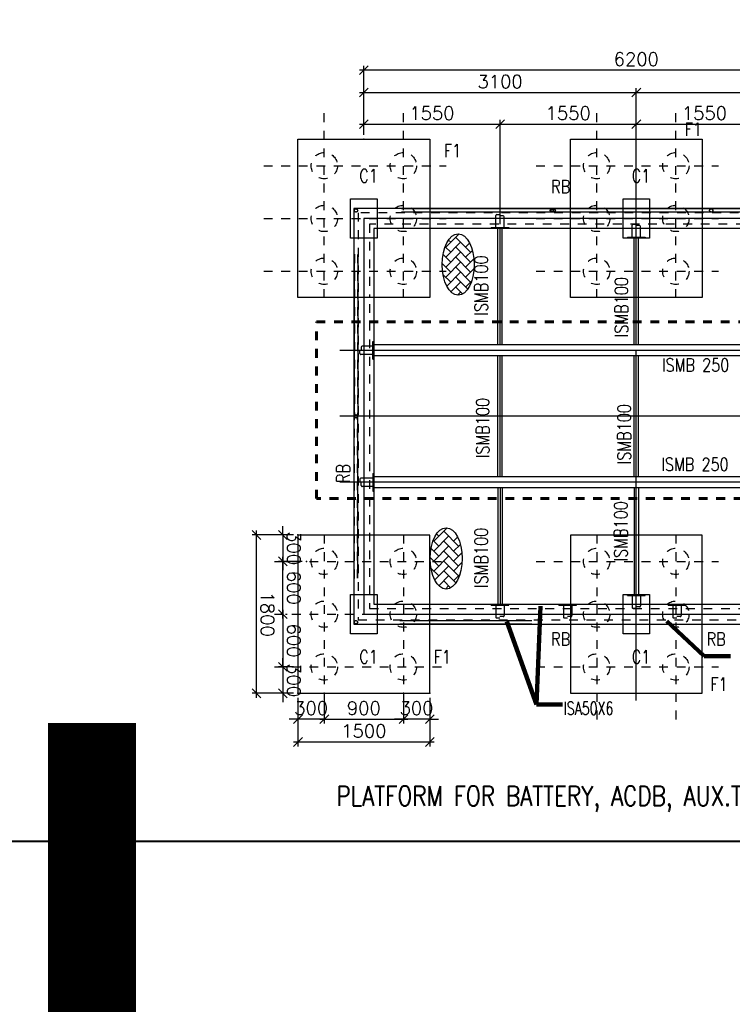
# Model space of a CAD drawing. Header units: inches. Extents: x 727810 to 1461440, y 2714588 to 5435005.
# Tile 8 of 233: x 728326 to 728334, y 2715572 to 2715583. Entities that reach past the tile are written whole.
import ezdxf

# ---------------------------------------------------------------- set-up
doc = ezdxf.new("R2010")
doc.units = ezdxf.units.IN
doc.header["$MEASUREMENT"] = 0
doc.linetypes.add('DIVIDEX2', pattern=[2.5, 1, -0.5, 0, -0.5, 0, -0.5])
doc.linetypes.add('HIDDEN', pattern=[0.375, 0.25, -0.125])
doc.layers.add('AM_5', color=3, linetype='Continuous', lineweight=15)
doc.layers.add('AM_8', color=1, linetype='Continuous', lineweight=15)
for name, color, linetype in [('DETAILS', 7, 'Continuous'), ('Inverter Room', 7, 'Continuous'), ('pl cable iength', 7, 'Continuous')]:
    doc.layers.add(name, color=color, linetype=linetype)
doc.styles.add('ROMANS', font='ROMANS.shx', dxfattribs={"height": 10})
doc.dimstyles.new('DIM-', dxfattribs={"dimscale": 0, "dimtxt": 0.15, "dimasz": 0.15, "dimexe": 0, "dimexo": 0, "dimgap": 0.15, "dimtad": 1, "dimdec": 0, "dimlfac": 1000, "dimzin": 0, "dimdsep": 46, "dimtxsty": 'ROMANS', "dimblk": 'OBLIQUE', "dimcen": 0, "dimclrd": 6, "dimclre": 6, "dimclrt": 3, "dimadec": 0, "dimazin": 0, "dimtfac": 1, "dimtdec": 0, "dimtmove": 2, "dimatfit": 3, "dimfxl": 1, "dimtolj": 1, "dimtzin": 0, "dimarcsym": 2})
doc.dimstyles.new('ROMANS$0', dxfattribs={"dimscale": 100, "dimtxt": 100, "dimasz": 1, "dimexe": 0.5, "dimexo": 0.5, "dimgap": 0.5, "dimtad": 1, "dimdec": 0, "dimrnd": 5, "dimdsep": 46, "dimtxsty": 'ROMANS', "dimblk": 'OBLIQUE', "dimcen": 1, "dimdle": 0.5, "dimclrd": 6, "dimclre": 6, "dimclrt": 3, "dimadec": 0, "dimazin": 0, "dimtfac": 1, "dimtdec": 0, "dimtix": 1, "dimtmove": 0, "dimatfit": 3, "dimldrblk": 'OBLIQUE', "dimfxl": 1, "dimtolj": 1, "dimtzin": 0, "dimarcsym": 0})
doc.dimstyles.new('ROMANS$7', dxfattribs={"dimscale": 100, "dimtxt": 2.5, "dimasz": 2, "dimexe": 20, "dimexo": 20, "dimgap": 0.5, "dimtad": 1, "dimdec": 0, "dimrnd": 5, "dimzin": 0, "dimdsep": 46, "dimtxsty": 'ROMANS', "dimcen": 0.09, "dimdle": 20, "dimclrd": 256, "dimclre": 256, "dimclrt": 3, "dimadec": 0, "dimazin": 0, "dimtfac": 20, "dimtdec": 0, "dimtix": 1, "dimtmove": 2, "dimatfit": 3, "dimfxl": 1, "dimtolj": 1, "dimtzin": 0, "dimarcsym": 0})

# ---------------------------------------------------------------- blocks, each defined once
blk = doc.blocks.new('_Oblique')
at = {"color": 0, "linetype": 'ByBlock', "lineweight": -2}
blk.add_line((-0.5, -0.5), (0.5, 0.5), dxfattribs=at)
blk = doc.blocks.new('*D76')
at = {"layer": 'Inverter Room', "color": 6, "lineweight": -2, "ltscale": 0.5, "transparency": 16777216}
for p, q in [((2103215, -2331215), (2103769, -2331215)), ((2103719, -2332765), (2103719, -2331165)), ((2103215, -2332715), (2103769, -2332715))]:
    blk.add_line(p, q, dxfattribs=at)
at = {"layer": 'Inverter Room', "color": 0, "ltscale": 0.5, "transparency": 16777216}
for p in [(2103165, -2331215), (2103719, -2331215), (2103165, -2332715)]:
    blk.add_point(p, dxfattribs=at)
at = {"layer": 'Inverter Room', "color": 6, "lineweight": -2, "ltscale": 0.5, "transparency": 16777216, "xscale": 100, "yscale": 100, "zscale": 100}
for p, rotation in [((2103719, -2331215), 90), ((2103719, -2332715), 270)]:
    blk.add_blockref('_Oblique', p, dxfattribs=dict(at, rotation=rotation))
at = {"layer": 'Inverter Room', "color": 3, "ltscale": 0.5, "transparency": 16777216, "insert": (2103594, -2331965), "char_height": 150, "attachment_point": 5, "rotation": 90, "style": 'ROMANS'}
blk.add_mtext('\\A1;1500', dxfattribs=at)
blk = doc.blocks.new('*D77')
at = {"layer": 'DETAILS', "color": 6, "lineweight": -2, "ltscale": 0.5, "transparency": 16777216}
for p, q in [((2101365, -2332765), (2101365, -2333236)), ((2103165, -2332765), (2103165, -2333236)), ((2103215, -2333186), (2101315, -2333186))]:
    blk.add_line(p, q, dxfattribs=at)
at = {"layer": 'Inverter Room', "color": 0, "ltscale": 0.5, "transparency": 16777216}
for p in [(2101365, -2332715), (2103165, -2332715), (2101365, -2333186)]:
    blk.add_point(p, dxfattribs=at)
at = {"layer": 'DETAILS', "color": 6, "lineweight": -2, "ltscale": 0.5, "transparency": 16777216, "xscale": 100, "yscale": 100, "zscale": 100, "rotation": 180}
blk.add_blockref('_Oblique', (2101365, -2333186), dxfattribs=at)
at = {"layer": 'DETAILS', "color": 6, "lineweight": -2, "ltscale": 0.5, "transparency": 16777216, "xscale": 100, "yscale": 100, "zscale": 100}
blk.add_blockref('_Oblique', (2103165, -2333186), dxfattribs=at)
at = {"layer": 'DETAILS', "color": 3, "ltscale": 0.5, "transparency": 16777216, "insert": (2102265, -2333061), "char_height": 150, "attachment_point": 5, "style": 'ROMANS', "bg_fill": 3, "box_fill_scale": 1.25, "bg_fill_color": 256, "bg_fill_true_color": 13158600, "bg_fill_transparency": 0}
blk.add_mtext('\\A1;1800', dxfattribs=at)
blk = doc.blocks.new('*D78')
at = {"layer": 'Inverter Room', "color": 6, "lineweight": -2, "ltscale": 0.5, "transparency": 16777216}
for p, q in [((2102215, -2332886), (2102915, -2332886)), ((2102265, -2332858), (2102265, -2332836)), ((2102865, -2332858), (2102865, -2332836))]:
    blk.add_line(p, q, dxfattribs=at)
at = {"layer": 'Inverter Room', "color": 0, "ltscale": 0.5, "transparency": 16777216}
for p in [(2102265, -2332908), (2102865, -2332886), (2102865, -2332908)]:
    blk.add_point(p, dxfattribs=at)
at = {"layer": 'Inverter Room', "color": 6, "lineweight": -2, "ltscale": 0.5, "transparency": 16777216, "xscale": 100, "yscale": 100, "zscale": 100, "rotation": 180}
blk.add_blockref('_Oblique', (2102265, -2332886), dxfattribs=at)
at = {"layer": 'Inverter Room', "color": 6, "lineweight": -2, "ltscale": 0.5, "transparency": 16777216, "xscale": 100, "yscale": 100, "zscale": 100}
blk.add_blockref('_Oblique', (2102865, -2332886), dxfattribs=at)
at = {"layer": 'Inverter Room', "color": 3, "ltscale": 0.5, "transparency": 16777216, "insert": (2102565, -2332761), "char_height": 150, "attachment_point": 5, "style": 'ROMANS'}
blk.add_mtext('\\A1;600', dxfattribs=at)
blk = doc.blocks.new('*D79')
at = {"layer": 'Inverter Room', "color": 6, "lineweight": -2, "ltscale": 0.5, "transparency": 16777216}
for p, q in [((2103460, -2332415), (2103460, -2332315)), ((2103215, -2332415), (2103510, -2332415)), ((2103460, -2332415), (2103460, -2332715)), ((2103215, -2332715), (2103510, -2332715)), ((2103460, -2332715), (2103460, -2332815))]:
    blk.add_line(p, q, dxfattribs=at)
at = {"layer": 'Inverter Room', "color": 0, "ltscale": 0.5, "transparency": 16777216}
for p in [(2103165, -2332415), (2103165, -2332715), (2103460, -2332715)]:
    blk.add_point(p, dxfattribs=at)
at = {"layer": 'Inverter Room', "color": 6, "lineweight": -2, "ltscale": 0.5, "transparency": 16777216, "xscale": 100, "yscale": 100, "zscale": 100}
for p, rotation in [((2103460, -2332415), 270), ((2103460, -2332715), 90)]:
    blk.add_blockref('_Oblique', p, dxfattribs=dict(at, rotation=rotation))
at = {"layer": 'Inverter Room', "color": 3, "ltscale": 0.5, "transparency": 16777216, "insert": (2103335, -2332565), "char_height": 150, "attachment_point": 5, "rotation": 90, "style": 'ROMANS'}
blk.add_mtext('\\A1;300', dxfattribs=at)
blk = doc.blocks.new('*D91')
at = {"layer": 'Inverter Room', "color": 6, "lineweight": -2, "ltscale": 0.5, "transparency": 16777216}
for p, q in [((2101665, -2332667), (2101665, -2332936)), ((2101365, -2332765), (2101365, -2332936)), ((2101365, -2332886), (2101265, -2332886)), ((2101365, -2332886), (2101665, -2332886)), ((2101665, -2332886), (2101765, -2332886))]:
    blk.add_line(p, q, dxfattribs=at)
at = {"layer": 'Inverter Room', "color": 0, "ltscale": 0.5, "transparency": 16777216}
for p in [(2101665, -2332617), (2101365, -2332715), (2101665, -2332886)]:
    blk.add_point(p, dxfattribs=at)
at = {"layer": 'Inverter Room', "color": 6, "lineweight": -2, "ltscale": 0.5, "transparency": 16777216, "xscale": 100, "yscale": 100, "zscale": 100}
blk.add_blockref('_Oblique', (2101365, -2332886), dxfattribs=at)
at = {"layer": 'Inverter Room', "color": 6, "lineweight": -2, "ltscale": 0.5, "transparency": 16777216, "xscale": 100, "yscale": 100, "zscale": 100, "rotation": 180}
blk.add_blockref('_Oblique', (2101665, -2332886), dxfattribs=at)
at = {"layer": 'Inverter Room', "color": 3, "ltscale": 0.5, "transparency": 16777216, "insert": (2101515, -2332761), "char_height": 150, "attachment_point": 5, "style": 'ROMANS'}
blk.add_mtext('\\A1;300', dxfattribs=at)
blk = doc.blocks.new('*D92')
at = {"layer": 'Inverter Room', "color": 6, "lineweight": -2, "ltscale": 0.5, "transparency": 16777216}
for p, q in [((2102865, -2332765), (2102865, -2332936)), ((2103165, -2332765), (2103165, -2332936)), ((2102865, -2332886), (2102765, -2332886)), ((2102865, -2332886), (2103165, -2332886)), ((2103165, -2332886), (2103265, -2332886))]:
    blk.add_line(p, q, dxfattribs=at)
at = {"layer": 'Inverter Room', "color": 0, "ltscale": 0.5, "transparency": 16777216}
for p in [(2102865, -2332715), (2103165, -2332715), (2103165, -2332886)]:
    blk.add_point(p, dxfattribs=at)
at = {"layer": 'Inverter Room', "color": 6, "lineweight": -2, "ltscale": 0.5, "transparency": 16777216, "xscale": 100, "yscale": 100, "zscale": 100}
blk.add_blockref('_Oblique', (2102865, -2332886), dxfattribs=at)
at = {"layer": 'Inverter Room', "color": 6, "lineweight": -2, "ltscale": 0.5, "transparency": 16777216, "xscale": 100, "yscale": 100, "zscale": 100, "rotation": 180}
blk.add_blockref('_Oblique', (2103165, -2332886), dxfattribs=at)
at = {"layer": 'Inverter Room', "color": 3, "ltscale": 0.5, "transparency": 16777216, "insert": (2103015, -2332761), "char_height": 150, "attachment_point": 5, "style": 'ROMANS'}
blk.add_mtext('\\A1;300', dxfattribs=at)
blk = doc.blocks.new('*D80')
at = {"layer": 'Inverter Room', "color": 6, "lineweight": -2, "ltscale": 0.5, "transparency": 16777216}
for p, q in [((2102315, -2332886), (2101615, -2332886)), ((2101665, -2332858), (2101665, -2332836)), ((2102265, -2332858), (2102265, -2332836))]:
    blk.add_line(p, q, dxfattribs=at)
at = {"layer": 'Inverter Room', "color": 0, "ltscale": 0.5, "transparency": 16777216}
for p in [(2101665, -2332886), (2101665, -2332908), (2102265, -2332908)]:
    blk.add_point(p, dxfattribs=at)
at = {"layer": 'Inverter Room', "color": 6, "lineweight": -2, "ltscale": 0.5, "transparency": 16777216, "xscale": 100, "yscale": 100, "zscale": 100, "rotation": 180}
blk.add_blockref('_Oblique', (2101665, -2332886), dxfattribs=at)
at = {"layer": 'Inverter Room', "color": 6, "lineweight": -2, "ltscale": 0.5, "transparency": 16777216, "xscale": 100, "yscale": 100, "zscale": 100}
blk.add_blockref('_Oblique', (2102265, -2332886), dxfattribs=at)
at = {"layer": 'Inverter Room', "color": 3, "ltscale": 0.5, "transparency": 16777216, "insert": (2101965, -2332761), "char_height": 150, "attachment_point": 5, "style": 'ROMANS'}
blk.add_mtext('\\A1;600', dxfattribs=at)
blk = doc.blocks.new('*D81')
at = {"layer": 'AM_5', "color": 6, "lineweight": -2, "transparency": 16777216}
for p, q in [((2103215, -2331515), (2103510, -2331515)), ((2103460, -2332465), (2103460, -2331465)), ((2103215, -2332415), (2103510, -2332415))]:
    blk.add_line(p, q, dxfattribs=at)
at = {"layer": 'Inverter Room', "color": 0, "transparency": 16777216}
for p in [(2103165, -2331515), (2103460, -2331515), (2103165, -2332415)]:
    blk.add_point(p, dxfattribs=at)
at = {"layer": 'AM_5', "color": 6, "lineweight": -2, "transparency": 16777216, "xscale": 100, "yscale": 100, "zscale": 100}
for p, rotation in [((2103460, -2331515), 90), ((2103460, -2332415), 270)]:
    blk.add_blockref('_Oblique', p, dxfattribs=dict(at, rotation=rotation))
at = {"layer": 'AM_5', "color": 3, "transparency": 16777216, "insert": (2103335, -2331965), "char_height": 150, "attachment_point": 5, "rotation": 90, "style": 'ROMANS', "bg_fill": 3, "box_fill_scale": 1.25, "bg_fill_color": 256, "bg_fill_true_color": 13158600, "bg_fill_transparency": 0}
blk.add_mtext('\\A1;900', dxfattribs=at)
blk = doc.blocks.new('*D82')
at = {"layer": 'Inverter Room', "color": 6, "lineweight": -2, "ltscale": 0.5, "transparency": 16777216}
for p, q in [((2103460, -2331215), (2103460, -2331115)), ((2103215, -2331215), (2103510, -2331215)), ((2103460, -2331215), (2103460, -2331515)), ((2103215, -2331515), (2103510, -2331515)), ((2103460, -2331515), (2103460, -2331615))]:
    blk.add_line(p, q, dxfattribs=at)
at = {"layer": 'Inverter Room', "color": 0, "ltscale": 0.5, "transparency": 16777216}
for p in [(2103165, -2331215), (2103165, -2331515), (2103460, -2331515)]:
    blk.add_point(p, dxfattribs=at)
at = {"layer": 'Inverter Room', "color": 6, "lineweight": -2, "ltscale": 0.5, "transparency": 16777216, "xscale": 100, "yscale": 100, "zscale": 100}
for p, rotation in [((2103460, -2331215), 270), ((2103460, -2331515), 90)]:
    blk.add_blockref('_Oblique', p, dxfattribs=dict(at, rotation=rotation))
at = {"layer": 'Inverter Room', "color": 3, "ltscale": 0.5, "transparency": 16777216, "insert": (2103335, -2331365), "char_height": 150, "attachment_point": 5, "rotation": 90, "style": 'ROMANS'}
blk.add_mtext('\\A1;300', dxfattribs=at)
blk = doc.blocks.new('*D83')
at = {"layer": 'Inverter Room', "color": 6, "lineweight": -2, "ltscale": 0.5, "transparency": 16777216}
for p, q in [((2096078, -2325715), (2096078, -2332015)), ((2096815, -2325765), (2096028, -2325765)), ((2096815, -2331965), (2096028, -2331965))]:
    blk.add_line(p, q, dxfattribs=at)
at = {"layer": 'Inverter Room', "color": 0, "ltscale": 0.5, "transparency": 16777216}
for p in [(2096865, -2325765), (2096078, -2331965), (2096865, -2331965)]:
    blk.add_point(p, dxfattribs=at)
at = {"layer": 'Inverter Room', "color": 6, "lineweight": -2, "ltscale": 0.5, "transparency": 16777216, "xscale": 100, "yscale": 100, "zscale": 100}
for p, rotation in [((2096078, -2325765), 90), ((2096078, -2331965), 270)]:
    blk.add_blockref('_Oblique', p, dxfattribs=dict(at, rotation=rotation))
at = {"layer": 'Inverter Room', "color": 3, "ltscale": 0.5, "transparency": 16777216, "insert": (2095953, -2328865), "char_height": 150, "attachment_point": 5, "rotation": 90, "style": 'ROMANS'}
blk.add_mtext('\\A1;6200', dxfattribs=at)
blk = doc.blocks.new('*D85')
at = {"layer": 'AM_5', "color": 6, "lineweight": -2, "transparency": 16777216}
for p, q in [((2096815, -2328865), (2096284, -2328865)), ((2096334, -2332015), (2096334, -2328815)), ((2096815, -2331965), (2096284, -2331965))]:
    blk.add_line(p, q, dxfattribs=at)
at = {"layer": 'Inverter Room', "color": 0, "transparency": 16777216}
for p in [(2096334, -2328865), (2096865, -2328865), (2096865, -2331965)]:
    blk.add_point(p, dxfattribs=at)
at = {"layer": 'AM_5', "color": 6, "lineweight": -2, "transparency": 16777216, "xscale": 100, "yscale": 100, "zscale": 100}
for p, rotation in [((2096334, -2328865), 90), ((2096334, -2331965), 270)]:
    blk.add_blockref('_Oblique', p, dxfattribs=dict(at, rotation=rotation))
at = {"layer": 'AM_5', "color": 3, "transparency": 16777216, "insert": (2096209, -2330415), "char_height": 150, "attachment_point": 5, "rotation": 90, "style": 'ROMANS', "bg_fill": 3, "box_fill_scale": 1.25, "bg_fill_color": 256, "bg_fill_true_color": 13158600, "bg_fill_transparency": 0}
blk.add_mtext('\\A1;3100', dxfattribs=at)
blk = doc.blocks.new('*D73')
at = {"layer": 'AM_5', "color": 6, "lineweight": -2, "transparency": 16777216}
for p, q in [((2096334, -2328915), (2096334, -2325715)), ((2096815, -2325765), (2096284, -2325765)), ((2096815, -2328865), (2096284, -2328865))]:
    blk.add_line(p, q, dxfattribs=at)
at = {"layer": 'Inverter Room', "color": 0, "transparency": 16777216}
for p in [(2096334, -2325765), (2096865, -2325765), (2096865, -2328865)]:
    blk.add_point(p, dxfattribs=at)
at = {"layer": 'AM_5', "color": 6, "lineweight": -2, "transparency": 16777216, "xscale": 100, "yscale": 100, "zscale": 100}
for p, rotation in [((2096334, -2325765), 90), ((2096334, -2328865), 270)]:
    blk.add_blockref('_Oblique', p, dxfattribs=dict(at, rotation=rotation))
at = {"layer": 'AM_5', "color": 3, "transparency": 16777216, "insert": (2096209, -2327315), "char_height": 150, "attachment_point": 5, "rotation": 90, "style": 'ROMANS', "bg_fill": 3, "box_fill_scale": 1.25, "bg_fill_color": 256, "bg_fill_true_color": 13158600, "bg_fill_transparency": 0}
blk.add_mtext('\\A1;3100', dxfattribs=at)
blk = doc.blocks.new('*D87')
at = {"layer": 'DETAILS', "color": 6, "lineweight": -2, "ltscale": 0.5, "transparency": 16777216}
for p, q in [((2097830, -2330415), (2096642, -2330415)), ((2096692, -2332015), (2096692, -2330365)), ((2096815, -2331965), (2096642, -2331965))]:
    blk.add_line(p, q, dxfattribs=at)
at = {"layer": 'Inverter Room', "color": 0, "ltscale": 0.5, "transparency": 16777216}
for p in [(2096692, -2330415), (2097880, -2330415), (2096865, -2331965)]:
    blk.add_point(p, dxfattribs=at)
at = {"layer": 'DETAILS', "color": 6, "lineweight": -2, "ltscale": 0.5, "transparency": 16777216, "xscale": 100, "yscale": 100, "zscale": 100}
for p, rotation in [((2096692, -2330415), 90), ((2096692, -2331965), 270)]:
    blk.add_blockref('_Oblique', p, dxfattribs=dict(at, rotation=rotation))
at = {"layer": 'DETAILS', "color": 3, "ltscale": 0.5, "transparency": 16777216, "insert": (2096567, -2331190), "char_height": 150, "attachment_point": 5, "rotation": 90, "style": 'ROMANS', "bg_fill": 3, "box_fill_scale": 1.25, "bg_fill_color": 256, "bg_fill_true_color": 13158600, "bg_fill_transparency": 0}
blk.add_mtext('\\A1;1550', dxfattribs=at)
blk = doc.blocks.new('*D89')
at = {"layer": 'DETAILS', "color": 6, "lineweight": -2, "ltscale": 0.5, "transparency": 16777216}
for p, q in [((2097830, -2328865), (2096642, -2328865)), ((2096692, -2330465), (2096692, -2328815)), ((2097830, -2330415), (2096642, -2330415))]:
    blk.add_line(p, q, dxfattribs=at)
at = {"layer": 'Inverter Room', "color": 0, "ltscale": 0.5, "transparency": 16777216}
for p in [(2096692, -2328865), (2097880, -2328865), (2097880, -2330415)]:
    blk.add_point(p, dxfattribs=at)
at = {"layer": 'DETAILS', "color": 6, "lineweight": -2, "ltscale": 0.5, "transparency": 16777216, "xscale": 100, "yscale": 100, "zscale": 100}
for p, rotation in [((2096692, -2328865), 90), ((2096692, -2330415), 270)]:
    blk.add_blockref('_Oblique', p, dxfattribs=dict(at, rotation=rotation))
at = {"layer": 'DETAILS', "color": 3, "ltscale": 0.5, "transparency": 16777216, "insert": (2096567, -2329640), "char_height": 150, "attachment_point": 5, "rotation": 90, "style": 'ROMANS', "bg_fill": 3, "box_fill_scale": 1.25, "bg_fill_color": 256, "bg_fill_true_color": 13158600, "bg_fill_transparency": 0}
blk.add_mtext('\\A1;1550', dxfattribs=at)
blk = doc.blocks.new('*D90')
at = {"layer": 'DETAILS', "color": 6, "lineweight": -2, "ltscale": 0.5, "transparency": 16777216}
for p, q in [((2097830, -2327315), (2096642, -2327315)), ((2096692, -2328915), (2096692, -2327265)), ((2097830, -2328865), (2096642, -2328865))]:
    blk.add_line(p, q, dxfattribs=at)
at = {"layer": 'Inverter Room', "color": 0, "ltscale": 0.5, "transparency": 16777216}
for p in [(2096692, -2327315), (2097880, -2327315), (2097880, -2328865)]:
    blk.add_point(p, dxfattribs=at)
at = {"layer": 'DETAILS', "color": 6, "lineweight": -2, "ltscale": 0.5, "transparency": 16777216, "xscale": 100, "yscale": 100, "zscale": 100}
for p, rotation in [((2096692, -2327315), 90), ((2096692, -2328865), 270)]:
    blk.add_blockref('_Oblique', p, dxfattribs=dict(at, rotation=rotation))
at = {"layer": 'DETAILS', "color": 3, "ltscale": 0.5, "transparency": 16777216, "insert": (2096567, -2328090), "char_height": 150, "attachment_point": 5, "rotation": 90, "style": 'ROMANS', "bg_fill": 3, "box_fill_scale": 1.25, "bg_fill_color": 256, "bg_fill_true_color": 13158600, "bg_fill_transparency": 0}
blk.add_mtext('\\A1;1550', dxfattribs=at)
blk = doc.blocks.new('bhcbhb')
at = {"layer": 'AM_8', "ltscale": 0.5}
h = blk.add_hatch(dxfattribs=at)
h.set_pattern_fill('AR-HBONE', color=256, scale=20, angle=90, style=0)
h.set_pattern_definition([(135, (-264657.27, -4305255.49), (-113.137085, 2e-14), [240, -80]), (225, (-264713.84, -4305198.924), (-113.137085, 2e-14), [240, -80])])
edge = h.paths.add_edge_path()
edge.add_ellipse((2098289.4, -2330892.4), major_axis=(-348.6, 0), ratio=0.5219783, start_angle=191.45916, end_angle=459.29111)
edge.add_ellipse((2098289.4, -2330892.4), major_axis=(-348.6, 0), ratio=0.5219783, start_angle=99.29111, end_angle=191.45916)
h = blk.add_hatch(dxfattribs=at)
h.set_pattern_fill('AR-HBONE', color=256, scale=20, angle=90, style=0)
h.set_pattern_definition([(135, (-261315.51, -4305391.94), (-113.137085, 2e-14), [240, -80]), (225, (-261372.075, -4305335.37), (-113.137085, 2e-14), [240, -80])])
edge = h.paths.add_edge_path()
edge.add_ellipse((2101631.2, -2331028.8), major_axis=(-348.6, 0), ratio=0.5219783, start_angle=191.45916, end_angle=459.29111)
edge.add_ellipse((2101631.2, -2331028.8), major_axis=(-348.6, 0), ratio=0.5219783, start_angle=99.29111, end_angle=191.45916)
at = {"layer": 'DETAILS', "ltscale": 0.5}
for p, q in [((2097654.4, -2326175.3), (2097654.4, -2331535.4)), ((2097694.4, -2326175.3), (2097694.4, -2331535.4)), ((2102336.2, -2331555.4), (2102336.2, -2330055.4)), ((2102376.2, -2331555.4), (2102376.2, -2330055.4)), ((2098174.4, -2332035.4), (2100014.8, -2332035.4)), ((2098174.4, -2332075.4), (2100014.8, -2332075.4)), ((2101856.2, -2332035.4), (2100015.8, -2332035.4)), ((2101856.2, -2332075.4), (2100015.8, -2332075.4))]:
    blk.add_line(p, q, dxfattribs=at)
at = {"layer": 'DETAILS', "linetype": 'DIVIDEX2', "ltscale": 0.5}
for p, q in [((2097165.3, -2330004.8), (2097165.3, -2327928.8)), ((2097765.3, -2330004.8), (2097765.3, -2327928.8)), ((2098365.3, -2330004.8), (2098365.3, -2327928.8)), ((2101665.3, -2330004.8), (2101665.3, -2327928.8)), ((2102265.3, -2330004.8), (2102265.3, -2327928.8)), ((2102865.3, -2330004.8), (2102865.3, -2327928.8)), ((2098669.2, -2328415.3), (2096567.2, -2328415.3)), ((2101361.4, -2328415.3), (2103463.4, -2328415.3)), ((2098669.2, -2329315.3), (2096567.2, -2329315.3)), ((2101361.4, -2329315.3), (2103463.4, -2329315.3)), ((2097165.3, -2333104.8), (2097165.3, -2331028.8)), ((2097765.3, -2333104.8), (2097765.3, -2331028.8)), ((2098365.3, -2333104.8), (2098365.3, -2331028.8)), ((2098669.2, -2331515.3), (2096567.2, -2331515.3)), ((2101361.4, -2331515.3), (2103547.7, -2331515.3)), ((2098669.2, -2332415.3), (2096567.2, -2332415.3)), ((2101361.4, -2332415.3), (2103547.7, -2332415.3))]:
    blk.add_line(p, q, dxfattribs=at)
at = {"layer": 'DETAILS', "linetype": 'HIDDEN', "lineweight": 60, "ltscale": 20}
blk.add_lwpolyline([(2098942.4, -2332504), (2098942.4, -2325454.7), (2100949.6, -2325454.7), (2100949.6, -2332504)], close=True, dxfattribs=at)
at = {"layer": 'DETAILS', "ltscale": 0.5}
for centre in [(2097674.4, -2328012.6), (2097674.4, -2329805.4), (2097674.4, -2329825.4), (2097674.4, -2332055.4), (2100015.3, -2332055.4), (2102356.2, -2332055.4)]:
    blk.add_circle(centre, 20, dxfattribs=at)
for centre in [(2098289.4, -2330892.4), (2101631.2, -2331028.8)]:
    blk.add_ellipse(centre, major_axis=(-348.6, 0), ratio=0.5219783, dxfattribs=at)
at = {"layer": 'Inverter Room', "ltscale": 2}
for p, q in [((2099265.3, -2324987.7), (2099265.3, -2332237.4)), ((2100015.3, -2324987.7), (2100015.3, -2332237.4)), ((2100765.3, -2324987.7), (2100765.3, -2332237.4)), ((2099202.8, -2328865.3), (2097990.3, -2328865.3)), ((2103247.8, -2328865.3), (2099265.3, -2328865.3)), ((2099312.8, -2328865.3), (2099265.3, -2328865.3)), ((2100702.8, -2328865.3), (2099327.8, -2328865.3)), ((2099202.8, -2330415.3), (2097880.3, -2330415.3)), ((2100702.8, -2330415.3), (2099327.8, -2330415.3)), ((2100827.8, -2330415.3), (2102150.3, -2330415.3))]:
    blk.add_line(p, q, dxfattribs=at)
at = {"layer": 'Inverter Room', "color": 4, "ltscale": 0.5}
for p, q in [((2099202.8, -2325880.3), (2099202.8, -2331850.3)), ((2099327.8, -2325880.3), (2099327.8, -2331850.3)), ((2100702.8, -2325880.3), (2100702.8, -2331850.3)), ((2100827.8, -2325880.3), (2100827.8, -2331850.3)), ((2102162.3, -2328302.8), (2102150.3, -2328302.8)), ((2102162.3, -2328502.8), (2102150.3, -2328502.8)), ((2097978.3, -2328765.3), (2097990.3, -2328765.3)), ((2102052.3, -2328765.3), (2102040.3, -2328765.3)), ((2099202.8, -2328840.3), (2097990.3, -2328840.3)), ((2100702.8, -2328840.3), (2099327.8, -2328840.3)), ((2100827.8, -2328840.3), (2102040.3, -2328840.3)), ((2097978.3, -2328965.3), (2097990.3, -2328965.3)), ((2099202.8, -2328890.3), (2097990.3, -2328890.3)), ((2100702.8, -2328890.3), (2099327.8, -2328890.3)), ((2100827.8, -2328890.3), (2102040.3, -2328890.3)), ((2102052.3, -2328965.3), (2102040.3, -2328965.3)), ((2102162.3, -2329544.8), (2102150.3, -2329544.8)), ((2102162.3, -2329744.8), (2102150.3, -2329744.8)), ((2097868.3, -2330315.3), (2097880.3, -2330315.3)), ((2102162.3, -2330315.3), (2102150.3, -2330315.3)), ((2099202.8, -2330390.3), (2097880.3, -2330390.3)), ((2099202.8, -2330440.3), (2097880.3, -2330440.3)), ((2100702.8, -2330390.3), (2099327.8, -2330390.3)), ((2100702.8, -2330440.3), (2099327.8, -2330440.3)), ((2100827.8, -2330390.3), (2102150.3, -2330390.3)), ((2100827.8, -2330440.3), (2102150.3, -2330440.3)), ((2097868.3, -2330515.3), (2097880.3, -2330515.3)), ((2102162.3, -2330515.3), (2102150.3, -2330515.3)), ((2099165.3, -2331862.8), (2099165.3, -2331850.8)), ((2099365.3, -2331862.8), (2099365.3, -2331850.8)), ((2100665.3, -2331862.8), (2100665.3, -2331850.8)), ((2100865.3, -2331862.8), (2100865.3, -2331850.8))]:
    blk.add_line(p, q, dxfattribs=at)
at = {"layer": 'Inverter Room', "color": 8, "linetype": 'HIDDEN', "ltscale": 2}
for p, q in [((2097656.4, -2326175.3), (2097656.4, -2331535.4)), ((2097692.4, -2326173.6), (2097692.4, -2331535.4)), ((2102338.2, -2331555.4), (2102338.2, -2330055.4)), ((2102374.2, -2331557), (2102374.2, -2330053.7)), ((2098172.8, -2332073.3), (2100006, -2332073.3)), ((2098174.4, -2332037.4), (2100006.1, -2332037.4)), ((2101856.2, -2332037.4), (2100024.6, -2332037.4)), ((2101857.9, -2332073.3), (2100024.7, -2332073.3))]:
    blk.add_line(p, q, dxfattribs=at)
at = {"layer": 'Inverter Room', "color": 2}
for p, q in [((2102162.3, -2328447.6), (2102162.3, -2328358.1)), ((2102165.3, -2328355.1), (2102282.3, -2328355.1)), ((2102293.6, -2328366.3), (2102293.6, -2328404.9)), ((2102308.6, -2328439.3), (2102308.6, -2328405.4)), ((2102165.3, -2328450.6), (2102297.4, -2328450.6)), ((2102162.3, -2329689.6), (2102162.3, -2329600.1)), ((2102165.3, -2329597.1), (2102282.3, -2329597.1)), ((2102293.6, -2329608.3), (2102293.6, -2329646.9)), ((2102308.6, -2329681.3), (2102308.6, -2329647.4)), ((2102165.3, -2329692.6), (2102297.4, -2329692.6)), ((2097722, -2330451.8), (2097722, -2330418)), ((2097737.1, -2330378.8), (2097737.1, -2330417.4)), ((2097865.3, -2330367.6), (2097748.3, -2330367.6)), ((2097868.3, -2330460.1), (2097868.3, -2330370.6)), ((2102162.3, -2330460.1), (2102162.3, -2330370.6)), ((2102165.3, -2330367.6), (2102282.3, -2330367.6)), ((2102293.6, -2330378.8), (2102293.6, -2330417.4)), ((2102308.6, -2330451.8), (2102308.6, -2330418)), ((2097865.3, -2330463.1), (2097733.3, -2330463.1)), ((2102165.3, -2330463.1), (2102297.4, -2330463.1)), ((2099217.6, -2331865.8), (2099217.6, -2331982.8)), ((2099310.1, -2331862.8), (2099220.6, -2331862.8)), ((2099313.1, -2331865.8), (2099313.1, -2331997.9)), ((2100717.6, -2331865.8), (2100717.6, -2331997.9)), ((2100720.6, -2331862.8), (2100810.1, -2331862.8)), ((2100813.1, -2331865.8), (2100813.1, -2331982.8)), ((2099228.9, -2331994.1), (2099267.4, -2331994.1)), ((2099301.8, -2332009.1), (2099268, -2332009.1)), ((2100728.9, -2332009.1), (2100762.7, -2332009.1)), ((2100801.8, -2331994.1), (2100763.2, -2331994.1))]:
    blk.add_line(p, q, dxfattribs=at)
at = {"layer": 'Inverter Room'}
for p, q in [((2097832, -2328901.8), (2097832, -2328868)), ((2097847.1, -2328828.8), (2097847.1, -2328867.4)), ((2097975.3, -2328817.6), (2097858.3, -2328817.6)), ((2097978.3, -2328910.1), (2097978.3, -2328820.6)), ((2102052.3, -2328910.1), (2102052.3, -2328820.6)), ((2102055.3, -2328817.6), (2102172.3, -2328817.6)), ((2102183.6, -2328828.8), (2102183.6, -2328867.4)), ((2102198.6, -2328901.8), (2102198.6, -2328868)), ((2097975.3, -2328913.1), (2097843.3, -2328913.1)), ((2102055.3, -2328913.1), (2102187.4, -2328913.1))]:
    blk.add_line(p, q, dxfattribs=at)
at = {"layer": 'Inverter Room', "color": 4, "ltscale": 0.5}
for points in [[(2102380.3, -2332080.3), (2102380.3, -2325650.3), (2097650.3, -2325650.3), (2097650.3, -2332080.3)], [(2102150.3, -2331850.3), (2102150.3, -2325880.3), (2097880.3, -2325880.3), (2097880.3, -2331850.3)], [(2098665.3, -2328115.3), (2098665.3, -2329615.3), (2096865.3, -2329615.3), (2096865.3, -2328115.3)], [(2101365.3, -2328115.3), (2101365.3, -2329615.3), (2103165.3, -2329615.3), (2103165.3, -2328115.3)], [(2098665.3, -2331215.3), (2098665.3, -2332715.3), (2096865.3, -2332715.3), (2096865.3, -2331215.3)]]:
    blk.add_lwpolyline(points, close=True, dxfattribs=at)
at = {"layer": 'Inverter Room', "color": 8, "linetype": 'HIDDEN', "ltscale": 2}
for points in [[(2099515.3, -2325700.3), (2097700.3, -2325700.3), (2097700.3, -2332030.3), (2102330.3, -2332030.3), (2102330.3, -2325700.3), (2099585.3, -2325700.3)], [(2098740.3, -2331900.3), (2102200.3, -2331900.3), (2102200.3, -2325830.3), (2097830.3, -2325830.3), (2097830.3, -2331900.3), (2098665.3, -2331900.3)]]:
    blk.add_lwpolyline(points, dxfattribs=at)
at = {"layer": 'Inverter Room', "ltscale": 2}
blk.add_lwpolyline([(2102265.3, -2331965.3), (2102265.3, -2325765.3), (2097765.3, -2325765.3), (2097765.3, -2331965.3)], close=True, dxfattribs=at)
at = {"layer": 'Inverter Room', "color": 4, "ltscale": 0.5}
for points in [[(2102150.3, -2331815.3), (2102150.3, -2325765.3)], [(2102162.3, -2328502.8), (2102162.3, -2328302.8)], [(2097978.3, -2328965.3), (2097978.3, -2328765.3)], [(2102052.3, -2328965.3), (2102052.3, -2328765.3)], [(2102162.3, -2329744.8), (2102162.3, -2329544.8)], [(2097868.3, -2330515.3), (2097868.3, -2330315.3)], [(2102162.3, -2330515.3), (2102162.3, -2330315.3)], [(2099365.3, -2331862.8), (2099165.3, -2331862.8)], [(2100665.3, -2331862.8), (2100865.3, -2331862.8)]]:
    blk.add_lwpolyline(points, dxfattribs=at)
at = {"layer": 'Inverter Room', "ltscale": 3}
for points in [[(2097990.3, -2328715.3), (2097990.3, -2329015.3), (2097540.3, -2329015.3), (2097540.3, -2328715.3)], [(2102490.3, -2328715.3), (2102490.3, -2329015.3), (2102040.3, -2329015.3), (2102040.3, -2328715.3)], [(2097990.3, -2331815.3), (2097990.3, -2332115.3), (2097540.3, -2332115.3), (2097540.3, -2331815.3)], [(2102490.3, -2331815.3), (2102490.3, -2332115.3), (2102040.3, -2332115.3), (2102040.3, -2331815.3)]]:
    blk.add_lwpolyline(points, close=True, dxfattribs=at)
at = {"layer": 'Inverter Room', "color": 8, "linetype": 'HIDDEN', "ltscale": 2}
for centre, radius in [((2097674.4, -2328012.6), 18), ((2097165.3, -2328415.3), 150), ((2097765.3, -2328415.3), 150), ((2098365.3, -2328415.3), 150), ((2101665.3, -2328415.3), 150), ((2102265.3, -2328415.3), 150), ((2102865.3, -2328415.3), 150), ((2097165.3, -2329315.3), 150), ((2097765.3, -2329315.3), 150), ((2098365.3, -2329315.3), 150), ((2101665.3, -2329315.3), 150), ((2102265.3, -2329315.3), 150), ((2102865.3, -2329315.3), 150), ((2097674.4, -2329805.4), 18), ((2097674.4, -2329825.4), 18), ((2097165.3, -2331515.3), 150), ((2097765.3, -2331515.3), 150), ((2098365.3, -2331515.3), 150), ((2101665.3, -2331515.3), 150), ((2102265.3, -2331515.3), 150), ((2102865.3, -2331515.3), 150), ((2097674.4, -2332055.4), 18), ((2100015.3, -2332055.4), 18), ((2102356.2, -2332055.4), 18), ((2097165.3, -2332415.3), 150), ((2097765.3, -2332415.3), 150), ((2098365.3, -2332415.3), 150), ((2101665.3, -2332415.3), 150), ((2102265.3, -2332415.3), 150), ((2102865.3, -2332415.3), 150)]:
    blk.add_circle(centre, radius, dxfattribs=at)
at = {"layer": 'Inverter Room', "color": 2}
for centre, radius, start, end in [((2102165.3, -2328358.1), 3, 90, 180), ((2102282.3, -2328366.3), 11.2, 0, 90), ((2102297.4, -2328439.3), 11.2, 270, 0), ((2102165.3, -2328447.6), 3, 180, 270), ((2102165.3, -2329600.1), 3, 90, 180), ((2102282.3, -2329608.3), 11.2, 0, 90), ((2102165.3, -2329689.6), 3, 180, 270), ((2102297.4, -2329681.3), 11.2, 270, 0), ((2097733.3, -2330451.8), 11.2, 180, 270), ((2097748.3, -2330378.8), 11.2, 90, 180), ((2097865.3, -2330370.6), 3, 0, 90), ((2102165.3, -2330370.6), 3, 90, 180), ((2102282.3, -2330378.8), 11.2, 0, 90), ((2102297.4, -2330451.8), 11.2, 270, 0), ((2097865.3, -2330460.1), 3, 270, 0), ((2102165.3, -2330460.1), 3, 180, 270), ((2099220.6, -2331865.8), 3, 90, 180), ((2099310.1, -2331865.8), 3, 0, 90), ((2100720.6, -2331865.8), 3, 90, 180), ((2100810.1, -2331865.8), 3, 0, 90), ((2099228.9, -2331982.8), 11.2, 180, 270), ((2099301.8, -2331997.9), 11.2, 270, 0), ((2100728.9, -2331997.9), 11.2, 180, 270), ((2100801.8, -2331982.8), 11.2, 270, 0)]:
    blk.add_arc(centre, radius, start, end, dxfattribs=at)
at = {"layer": 'Inverter Room'}
for centre, radius, start, end in [((2097858.3, -2328828.8), 11.2, 90, 180), ((2097975.3, -2328820.6), 3, 0, 90), ((2102055.3, -2328820.6), 3, 90, 180), ((2102172.3, -2328828.8), 11.2, 0, 90), ((2097843.3, -2328901.8), 11.2, 180, 270), ((2097975.3, -2328910.1), 3, 270, 0), ((2102055.3, -2328910.1), 3, 180, 270), ((2102187.4, -2328901.8), 11.2, 270, 0)]:
    blk.add_arc(centre, radius, start, end, dxfattribs=at)
at = {"layer": 'DETAILS', "color": 3, "style": 'ROMANS', "width": 0.8}
for s, rotation, p in [('RB', 90, (2102623, -2328064.4)), ('ISMB 250', 90, (2099506.6, -2328573.1)), ('ISMB 250', 90, (2100636.5, -2328580.4)), ('ISMB100', 180, (2099116.2, -2328959.6)), ('ISMB100', 180, (2100560.4, -2328928.1)), ('ISMB100', 180, (2101665.3, -2328966.8)), ('RB', 90, (2097478.1, -2329833.5)), ('RB', 90, (2102623, -2329833.5)), ('ISMB100', 180, (2098869.3, -2330555.3)), ('ISMB100', 180, (2100490.5, -2330538.1)), ('ISMB100', 180, (2101966.8, -2330555.3)), ('RB', 180, (2100772.7, -2332126.2))]:
    blk.add_text(s, height=150, rotation=rotation, dxfattribs=at).set_placement(p)
at = {"layer": 'Inverter Room', "color": 3, "linetype": 'Continuous', "style": 'ROMANS', "width": 0.8}
for s, p in [('F1', (2103135.5, -2328021.6)), ('F1', (2096826.4, -2328313.7)), ('C1', (2097355, -2328917.8)), ('C1', (2102825.7, -2328917.8)), ('F1', (2097070, -2331054.3)), ('F1', (2102825.7, -2331170.8)), ('C1', (2097355, -2332017.8)), ('C1', (2102825.7, -2332017.8))]:
    blk.add_text(s, height=150, rotation=90, dxfattribs=at).set_placement(p)
at = {"layer": 'Inverter Room', "color": 3, "style": 'ROMANS', "width": 0.7}
blk.add_text('ISA50X6', height=150, rotation=90, dxfattribs=at).set_placement((2103411.2, -2329692.8))
at = {"layer": 'Inverter Room', "ltscale": 0.5}
for base, p1, p2, picture, middle in [((2096077.9, -2331965.3), (2096865.3, -2325765.3), (2096865.3, -2331965.3), '*D83', (2095952.9, -2328865.3)), ((2103718.5, -2331215.3), (2103165.3, -2332715.3), (2103165.3, -2331215.3), '*D76', (2103593.5, -2331965.3))]:
    dim = blk.add_linear_dim(base=base, p1=p1, p2=p2, angle=90, dimstyle='ROMANS$0', override={"dimtxt": 150, "dimfxl": 0.75, "dimarcsym": 1}, dxfattribs=at)
    dim.commit()
    dim.dimension.update_dxf_attribs({"geometry": picture, "text_midpoint": middle})
at = {"layer": 'Inverter Room'}
for points in [[(2102346.4, -2328518.2), (2102741.7, -2328091), (2102741.7, -2327793)], [(2102349.6, -2330336.9), (2103291.6, -2330001.8), (2103291.6, -2329703.9)], [(2102175.8, -2329954.2), (2103291.6, -2330001.8)]]:
    blk.add_leader(points, dimstyle='DIM-', override={"dimscale": 50, "dimtxt": 2.5, "dimasz": 2.3, "dimexe": 1, "dimexo": 1, "dimgap": 0.5, "dimtad": 0, "dimdle": 1, "dimlwd": 65535, "dimlwe": 65535}, dxfattribs=at)
at = {"layer": 'AM_5'}
dim = blk.add_linear_dim(base=(2096333.6, -2328865.3), p1=(2096865.3, -2331965.3), p2=(2096865.3, -2328865.3), angle=90, dimstyle='ROMANS$0', override={"dimtxt": 150, "dimtfill": 1, "dimarcsym": 1}, dxfattribs=at)
dim.commit()
dim.dimension.update_dxf_attribs({"geometry": '*D85', "text_midpoint": (2096208.6, -2330415.3)})
at = {"layer": 'DETAILS', "ltscale": 0.5}
dim = blk.add_linear_dim(base=(2101365.3, -2333185.6), p1=(2103165.3, -2332715.3), p2=(2101365.3, -2332715.3), angle=180, dimstyle='ROMANS$0', override={"dimtxt": 150, "dimtfill": 1, "dimarcsym": 1}, dxfattribs=at)
dim.commit()
dim.dimension.update_dxf_attribs({"geometry": '*D77', "text_midpoint": (2102265.3, -2333060.6)})
at = {"layer": 'DETAILS', "linetype": 'DIVIDEX2', "ltscale": 0.5}
for p, q in [((2101665.3, -2332983.2), (2101665.3, -2331028.8)), ((2102265.3, -2332983.2), (2102265.3, -2331028.8)), ((2102865.3, -2332983.2), (2102865.3, -2331028.8))]:
    blk.add_line(p, q, dxfattribs=at)
at = {"layer": 'Inverter Room', "color": 4, "ltscale": 0.5}
blk.add_lwpolyline([(2101365.3, -2331215.3), (2101365.3, -2332715.3), (2103165.3, -2332715.3), (2103165.3, -2331215.3)], close=True, dxfattribs=at)
at = {"layer": 'AM_5'}
dim = blk.add_linear_dim(base=(2096333.6, -2325765.3), p1=(2096865.3, -2328865.3), p2=(2096865.3, -2325765.3), angle=90, dimstyle='ROMANS$0', override={"dimtxt": 150, "dimtfill": 1, "dimarcsym": 1}, dxfattribs=at)
dim.commit()
dim.dimension.update_dxf_attribs({"geometry": '*D73', "text_midpoint": (2096208.6, -2327315.3)})
at = {"layer": 'DETAILS', "ltscale": 0.5}
dim = blk.add_linear_dim(base=(2096691.9, -2330415.3), p1=(2096865.3, -2331965.3), p2=(2097880.3, -2330415.3), angle=90, dimstyle='ROMANS$0', override={"dimtxt": 150, "dimtfill": 1, "dimarcsym": 1}, dxfattribs=at)
dim.commit()
dim.dimension.update_dxf_attribs({"geometry": '*D87', "text_midpoint": (2096566.9, -2331190.3)})
at = {"layer": 'Inverter Room', "ltscale": 0.5}
for base, p1, p2, angle, picture, middle in [((2103460.5, -2332715.3), (2103165.3, -2332415.3), (2103165.3, -2332715.3), 90, '*D79', (2103335.5, -2332565.3)), ((2101665.3, -2332886.4), (2101365.3, -2332715.3), (2101665.3, -2332616.5), 180, '*D91', (2101515.3, -2332761.4)), ((2102865.3, -2332886.1), (2102265.3, -2332908.3), (2102865.3, -2332908.3), 180, '*D78', (2102565.3, -2332761.1)), ((2103165.3, -2332886.1), (2102865.3, -2332715.3), (2103165.3, -2332715.3), 180, '*D92', (2103015.3, -2332761.1))]:
    dim = blk.add_linear_dim(base=base, p1=p1, p2=p2, angle=angle, dimstyle='ROMANS$0', override={"dimtxt": 150, "dimfxl": 0.75, "dimarcsym": 1}, dxfattribs=at)
    dim.commit()
    dim.dimension.update_dxf_attribs({"geometry": picture, "text_midpoint": middle})
dim = blk.add_linear_dim(base=(2101665.3, -2332886.1), p1=(2102265.3, -2332908.3), p2=(2101665.3, -2332908.3), dimstyle='ROMANS$0', override={"dimtxt": 150, "dimfxl": 0.75, "dimarcsym": 1}, dxfattribs=at)
dim.commit()
dim.dimension.update_dxf_attribs({"geometry": '*D80', "text_midpoint": (2101965.3, -2332761.1)})
at = {"layer": 'Inverter Room', "ltscale": 2}
blk.add_line((2099202.8, -2328865.3), (2096632.7, -2328865.3), dxfattribs=at)
at = {"layer": 'AM_5'}
dim = blk.add_linear_dim(base=(2103460.5, -2331515.3), p1=(2103165.3, -2332415.3), p2=(2103165.3, -2331515.3), angle=90, dimstyle='ROMANS$0', override={"dimtxt": 150, "dimpost": '', "dimtfill": 1, "dimarcsym": 1}, dxfattribs=at)
dim.commit()
dim.dimension.update_dxf_attribs({"geometry": '*D81', "text_midpoint": (2103335.5, -2331965.3)})
at = {"layer": 'DETAILS', "ltscale": 0.5}
dim = blk.add_linear_dim(base=(2096691.9, -2328865.3), p1=(2097880.3, -2330415.3), p2=(2097880.3, -2328865.3), angle=90, dimstyle='ROMANS$0', override={"dimtxt": 150, "dimtfill": 1, "dimarcsym": 1}, dxfattribs=at)
dim.commit()
dim.dimension.update_dxf_attribs({"geometry": '*D89', "text_midpoint": (2096566.9, -2329640.3)})
at = {"layer": 'Inverter Room', "ltscale": 0.5}
dim = blk.add_linear_dim(base=(2103460.5, -2331515.3), p1=(2103165.3, -2331215.3), p2=(2103165.3, -2331515.3), angle=90, dimstyle='ROMANS$0', override={"dimtxt": 150, "dimfxl": 0.75, "dimarcsym": 1}, dxfattribs=at)
dim.commit()
dim.dimension.update_dxf_attribs({"geometry": '*D82', "text_midpoint": (2103335.5, -2331365.3)})
at = {"layer": 'DETAILS', "ltscale": 0.5}
dim = blk.add_linear_dim(base=(2096691.9, -2327315.3), p1=(2097880.3, -2328865.3), p2=(2097880.3, -2327315.3), angle=90, dimstyle='ROMANS$0', override={"dimtxt": 150, "dimtfill": 1, "dimarcsym": 1}, dxfattribs=at)
dim.commit()
dim.dimension.update_dxf_attribs({"geometry": '*D90', "text_midpoint": (2096566.9, -2328090.3)})

msp = doc.modelspace()

# ---------------------------------------------------------------- linework, layer by layer
at = {"color": 3, "lineweight": 40}
msp.add_line((728362.91078, 2715573.5094), (728323.26504, 2715573.5094), dxfattribs=at)

# ---------------------------------------------------------------- block references
at = {"layer": 'DETAILS', "xscale": 0.000999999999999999, "yscale": 0.000999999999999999, "zscale": 0.000999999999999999, "rotation": 270}
msp.add_blockref('bhcbhb', (730661.9423, 2717678.3595, 0.148), dxfattribs=at)

# ---------------------------------------------------------------- texts
at = {"layer": 'Inverter Room', "color": 2, "linetype": 'Continuous', "style": 'ROMANS', "width": 0.8}
msp.add_text('PLATFORM FOR BATTERY, ACDB, AUX.TRANS & SCADA', height=0.225, dxfattribs=at).set_placement((728329.66425, 2715573.91467, 0.148))

# ---------------------------------------------------------------- next in the draw order: linework, layer by layer
at = {"layer": 'pl cable iength', "color": 3, "lineweight": 40, "const_width": 1}
msp.add_lwpolyline([(728326.88333, 2715574.8582), (728326.88333, 2715554.80818), (729526.97076, 2715553.59968), (729909.95037, 2715554.4232)], dxfattribs=at)

# ---------------------------------------------------------------- next in the draw order: leaders
at = {"layer": 'Inverter Room', "ltscale": 0.5}
msp.add_leader([(728344.57695, 2715588.99417, 0.148), (728344.33623, 2715588.01117, 0.148), (728343.76963, 2715588.01882, 0.148)], dimstyle='ROMANS$7', override={"dimtxt": 150, "dimgap": 0.5, "dimtad": 0, "dimtfill": 1, "dimarcsym": 1}, dxfattribs=at)

doc.saveas('drawing.dxf')
